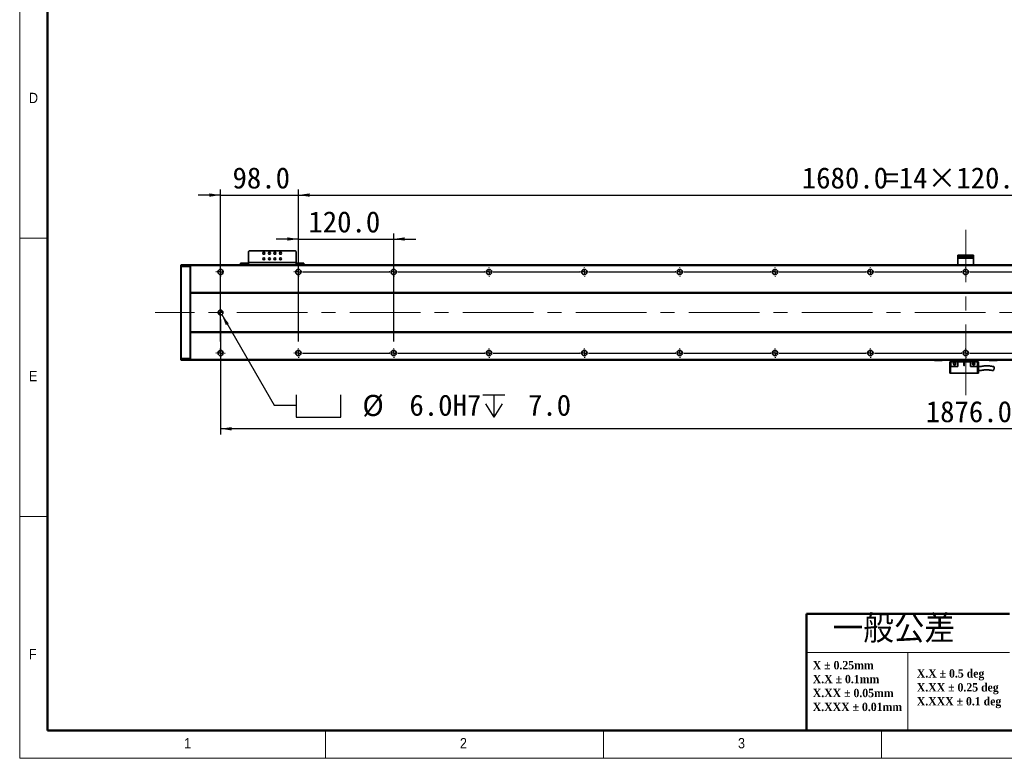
# Model space of a CAD drawing. Header units: millimetres. Extents: x 35 to 2905, y 35 to 2044.
# Tile 1 of 7: x 35 to 1274, y 35 to 965. Entities that reach past the tile are written whole.
import ezdxf

# ---------------------------------------------------------------- set-up
doc = ezdxf.new("R2010")
doc.units = ezdxf.units.MM
doc.header["$LTSCALE"] = 7
doc.linetypes.add('CENTERX2', pattern=[20.32, 12.7, -2.54, 2.54, -2.54])
doc.layers.add('黑色实线', color=7, linetype='Continuous')
doc.styles.add('SLDTEXTSTYLE1', font='Gothic.ttf', dxfattribs={"width": 0.913})
doc.styles.add('SLDTEXTSTYLE2', font='timesbd.ttf', dxfattribs={"width": 0.933})
doc.styles.add('SLDTEXTSTYLE4', font='txt', dxfattribs={"bigfont": 'bigfont'})
doc.styles.add('SLDTEXTSTYLE8', font='txt')
doc.dimstyles.new('SLDDIMSTYLE0', dxfattribs={"dimtxt": 26.6, "dimasz": 14, "dimexe": 0, "dimexo": 0.0625, "dimgap": 6.65, "dimtad": 2, "dimdec": 1, "dimrnd": 1e-09, "dimzin": 4, "dimdsep": 46, "dimtxsty": 'SLDTEXTSTYLE8', "dimsah": 1, "dimcen": 0.09, "dimadec": 0, "dimazin": 1, "dimtfac": 1, "dimtdec": 1, "dimtmove": 0, "dimatfit": 0, "dimfxl": 0, "dimfrac": 2, "dimtolj": 1, "dimtzin": 12, "dimarcsym": 0})
doc.dimstyles.new('SLDDIMSTYLE4', dxfattribs={"dimtxt": 26.6, "dimasz": 14, "dimexe": 0, "dimexo": 0.0625, "dimgap": 6.65, "dimtad": 0, "dimtih": 1, "dimtoh": 1, "dimdec": 1, "dimrnd": 1e-09, "dimzin": 4, "dimdsep": 46, "dimtxsty": 'SLDTEXTSTYLE8', "dimsah": 1, "dimcen": 0, "dimadec": 0, "dimazin": 1, "dimtfac": 1, "dimtdec": 1, "dimtofl": 0, "dimtmove": 0, "dimatfit": 3, "dimfxl": 0, "dimfrac": 2, "dimtolj": 1, "dimtzin": 12, "dimarcsym": 0})
doc.dimstyles.new('SLDDIMSTYLE6', dxfattribs={"dimtxt": 26.6, "dimasz": 14, "dimexe": 0, "dimexo": 0.0625, "dimgap": 6.65, "dimtad": 2, "dimdec": 1, "dimrnd": 1e-09, "dimzin": 4, "dimdsep": 46, "dimtxsty": 'SLDTEXTSTYLE8', "dimsah": 1, "dimcen": 0.09, "dimadec": 0, "dimazin": 1, "dimtfac": 1, "dimtdec": 1, "dimtofl": 0, "dimtmove": 0, "dimatfit": 3, "dimfxl": 0, "dimfrac": 2, "dimtolj": 1, "dimtzin": 12, "dimarcsym": 0})

# ---------------------------------------------------------------- blocks, each defined once
blk = doc.blocks.new('SW_NOTE_0')
at = {"color": 0, "linetype": 'Continuous', "lineweight": 0, "char_height": 10.5, "attachment_point": 1, "style": 'SLDTEXTSTYLE2'}
for s, insert in [('X.X ± 0.5 deg', (0, 13.8)), ('X.XX ± 0.25 deg', (0, -3.7)), ('X.XXX ± 0.1 deg', (0, -21.2))]:
    blk.add_mtext(s, dxfattribs=dict(at, insert=insert))
blk = doc.blocks.new('SW_NOTE_1')
at = {"color": 0, "linetype": 'Continuous', "lineweight": 0, "char_height": 10.5, "attachment_point": 1, "style": 'SLDTEXTSTYLE2'}
for s, insert in [('X ± 0.25mm ', (0, 13.8)), ('X.X ± 0.1mm', (0, -3.7))]:
    blk.add_mtext(s, dxfattribs=dict(at, insert=insert))
blk = doc.blocks.new('SW_NOTE_2')
at = {"color": 0, "linetype": 'Continuous', "lineweight": 0, "char_height": 10.5, "attachment_point": 1, "style": 'SLDTEXTSTYLE2'}
for s, insert in [('X.XX ± 0.05mm', (0, 13.8)), ('X.XXX ± 0.01mm', (0, -3.7))]:
    blk.add_mtext(s, dxfattribs=dict(at, insert=insert))
blk = doc.blocks.new('SW_SYMBOL_HOLE_SPOT')
at = {"layer": '黑色实线', "color": 0}
for p, q in [((0, 6125), (0, 525)), ((11200, 525), (11200, 6125)), ((0, 525), (11200, 525))]:
    blk.add_line(p, q, dxfattribs=at)
blk = doc.blocks.new('SW_SYMBOL_HOLE_DEPTH')
at = {"layer": '黑色实线', "color": 0}
for p, q in [((0, 6125), (5600, 6125)), ((2800, 6125), (2800, 525)), ((700, 3885), (2800, 525)), ((4900, 3885), (2800, 525))]:
    blk.add_line(p, q, dxfattribs=at)
blk = doc.blocks.new('_D_19')
at = {"layer": '黑色实线'}
for p, q in [((289.3, 593.4), (355.2, 479.3)), ((355.2, 479.3), (383.2, 479.3))]:
    blk.add_line(p, q, dxfattribs=at)
blk.add_solid([(289.3, 593.4), (294.5, 580.2), (298.1, 582.3)], dxfattribs=at)
at = {"layer": '黑色实线', "xscale": 0.004985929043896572, "yscale": 0.004985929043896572, "zscale": 0.004985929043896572}
for name, p in [('SW_SYMBOL_HOLE_SPOT', (383.2, 461.7)), ('SW_SYMBOL_HOLE_DEPTH', (617.8, 461.7))]:
    blk.add_blockref(name, p, dxfattribs=at)
at = {"layer": '黑色实线', "char_height": 26.6, "attachment_point": 1, "style": 'SLDTEXTSTYLE8'}
for s, insert in [('%%c', (466.4, 492.4)), (' 6.0H7 ', (507.5, 492.7)), (' 7.0', (656.7, 492.7))]:
    blk.add_mtext(s, dxfattribs=dict(at, insert=insert))
blk = doc.blocks.new('_D_21')
at = {"layer": '黑色实线'}
for p, q in [((287.8, 587.1), (287.8, 442.7)), ((2163.8, 581.6), (2163.8, 442.7)), ((2163.8, 449.7), (287.8, 449.7))]:
    blk.add_line(p, q, dxfattribs=at)
for points in [[(287.8, 449.7), (301.8, 447.6), (301.8, 451.8)], [(2163.8, 449.7), (2149.8, 451.8), (2149.8, 447.6)]]:
    blk.add_solid(points, dxfattribs=at)
at = {"layer": '黑色实线', "insert": (1175.5, 484.6), "char_height": 26.6, "attachment_point": 1, "style": 'SLDTEXTSTYLE8'}
blk.add_mtext('1876.0', dxfattribs=at)
blk = doc.blocks.new('_D_24')
at = {"layer": '黑色实线'}
for p, q in [((385.8, 661.7), (385.8, 750.8)), ((385.8, 743.8), (2065.8, 743.8)), ((2065.8, 661.7), (2065.8, 750.8))]:
    blk.add_line(p, q, dxfattribs=at)
for points in [[(385.8, 743.8), (399.8, 741.7), (399.8, 745.9)], [(2065.8, 743.8), (2051.8, 745.9), (2051.8, 741.7)]]:
    blk.add_solid(points, dxfattribs=at)
at = {"layer": '黑色实线', "char_height": 26.6, "attachment_point": 1, "style": 'SLDTEXTSTYLE8'}
for s, insert in [('=14×120.0(PITCH)', (1123.5, 778.7)), ('1680.0', (1019.5, 778.7))]:
    blk.add_mtext(s, dxfattribs=dict(at, insert=insert))
blk = doc.blocks.new('_D_25')
at = {"layer": '黑色实线'}
for p, q in [((287.8, 743.8), (259.8, 743.8)), ((287.8, 559.7), (287.8, 750.8)), ((287.8, 743.8), (385.8, 743.8)), ((385.8, 559.7), (385.8, 750.8)), ((385.8, 743.8), (413.8, 743.8))]:
    blk.add_line(p, q, dxfattribs=at)
for points in [[(287.8, 743.8), (273.8, 745.9), (273.8, 741.7)], [(385.8, 743.8), (399.8, 741.7), (399.8, 745.9)]]:
    blk.add_solid(points, dxfattribs=at)
at = {"layer": '黑色实线', "insert": (302.9, 778.7), "char_height": 26.6, "attachment_point": 1, "style": 'SLDTEXTSTYLE8'}
blk.add_mtext('98.0', dxfattribs=at)
blk = doc.blocks.new('_D_27')
at = {"layer": '黑色实线'}
for p, q in [((385.8, 559.7), (385.8, 695.5)), ((505.8, 559.7), (505.8, 695.5)), ((385.8, 688.5), (357.8, 688.5)), ((385.8, 688.5), (505.8, 688.5)), ((505.8, 688.5), (533.8, 688.5))]:
    blk.add_line(p, q, dxfattribs=at)
for points in [[(385.8, 688.5), (371.8, 690.6), (371.8, 686.4)], [(505.8, 688.5), (519.8, 686.4), (519.8, 690.6)]]:
    blk.add_solid(points, dxfattribs=at)
at = {"layer": '黑色实线', "insert": (398.4, 723.4), "char_height": 26.6, "attachment_point": 1, "style": 'SLDTEXTSTYLE8'}
blk.add_mtext('120.0', dxfattribs=at)
blk = doc.blocks.new('SW_CENTERMARKSYMBOL_0')
at = {"layer": '黑色实线', "color": 0}
for p, q in [((-5.08, 0), (-5.84, 0)), ((0, 0), (-2.54, 0)), ((0, 5.08), (0, 5.84)), ((0, 0), (0, 2.54)), ((0, 0), (0, -2.54)), ((0, 0), (2.54, 0)), ((5.08, 0), (5.84, 0)), ((0, -5.08), (0, -5.84))]:
    blk.add_line(p, q, dxfattribs=at)
blk = doc.blocks.new('SW_CENTERMARKSYMBOL_1')
at = {"layer": '黑色实线', "color": 0}
for p, q in [((-223.08, 102), (-223.84, 102)), ((-218, 102), (-220.54, 102)), ((-218, 107.08), (-218, 107.84)), ((-218, 102), (-218, 104.54)), ((-218, 102), (-218, 99.46)), ((-218, 102), (-215.46, 102)), ((0, 102), (-2.54, 102)), ((0, 107.08), (0, 107.84)), ((0, 102), (0, 104.54)), ((0, 102), (0, 99.46)), ((0, 102), (2.54, 102)), ((5.08, 102), (5.84, 102)), ((-218, 96.92), (-218, 96.16)), ((-125.08, 0), (-125.84, 0)), ((-120, 0), (-122.54, 0)), ((-120, 5.08), (-120, 5.84)), ((-120, 0), (-120, 2.54)), ((-120, 0), (-120, -2.54)), ((-120, 0), (-117.46, 0)), ((-114.92, 0), (-5.08, 0)), ((-5.08, 0), (-5.84, 0)), ((0, 0), (-2.54, 0)), ((0, 0), (-2.54, 0)), ((0, 5.08), (0, 5.84)), ((0, 0), (0, 2.54)), ((0, 0), (0, 2.54)), ((0, 0), (0, -2.54)), ((0, 0), (2.54, 0)), ((0, 0), (0, -2.54)), ((0, 0), (2.54, 0)), ((5.08, 0), (5.84, 0)), ((5.08, 0), (114.92, 0)), ((114.92, 0), (114.16, 0)), ((120, 0), (117.46, 0)), ((120, 0), (117.46, 0)), ((120, 0), (117.46, 0)), ((120, 5.08), (120, 5.84)), ((120, 0), (120, 2.54)), ((120, 0), (120, 2.54)), ((120, 0), (120, 2.54)), ((120, 0), (120, -2.54)), ((120, 0), (122.54, 0)), ((120, 0), (120, -2.54)), ((120, 0), (122.54, 0)), ((120, 0), (120, -2.54)), ((120, 0), (122.54, 0)), ((125.08, 0), (125.84, 0)), ((125.08, 0), (234.92, 0)), ((234.92, 0), (234.16, 0)), ((240, 0), (237.46, 0)), ((240, 0), (237.46, 0)), ((240, 0), (237.46, 0)), ((240, 0), (237.46, 0)), ((240, 5.08), (240, 5.84)), ((240, 0), (240, 2.54)), ((240, 0), (240, 2.54)), ((240, 0), (240, 2.54)), ((240, 0), (240, 2.54)), ((240, 0), (240, -2.54)), ((240, 0), (242.54, 0)), ((240, 0), (240, -2.54)), ((240, 0), (242.54, 0)), ((240, 0), (240, -2.54)), ((240, 0), (242.54, 0)), ((240, 0), (240, -2.54)), ((240, 0), (242.54, 0)), ((245.08, 0), (245.84, 0)), ((245.08, 0), (354.92, 0)), ((354.92, 0), (354.16, 0)), ((360, 0), (357.46, 0)), ((360, 0), (357.46, 0)), ((360, 0), (357.46, 0)), ((360, 0), (357.46, 0)), ((360, 0), (357.46, 0)), ((360, 5.08), (360, 5.84)), ((360, 0), (360, 2.54)), ((360, 0), (360, 2.54)), ((360, 0), (360, 2.54)), ((360, 0), (360, 2.54)), ((360, 0), (360, 2.54)), ((360, 0), (360, -2.54)), ((360, 0), (362.54, 0)), ((360, 0), (360, -2.54)), ((360, 0), (362.54, 0)), ((360, 0), (360, -2.54)), ((360, 0), (362.54, 0)), ((360, 0), (360, -2.54)), ((360, 0), (362.54, 0)), ((360, 0), (360, -2.54)), ((360, 0), (362.54, 0)), ((365.08, 0), (365.84, 0)), ((365.08, 0), (474.92, 0)), ((474.92, 0), (474.16, 0)), ((480, 0), (477.46, 0)), ((480, 0), (477.46, 0)), ((480, 0), (477.46, 0)), ((480, 0), (477.46, 0)), ((480, 0), (477.46, 0)), ((480, 0), (477.46, 0)), ((480, 5.08), (480, 5.84)), ((480, 0), (480, 2.54)), ((480, 0), (480, 2.54)), ((480, 0), (480, 2.54)), ((480, 0), (480, 2.54)), ((480, 0), (480, 2.54)), ((480, 0), (480, 2.54)), ((480, 0), (480, -2.54)), ((480, 0), (482.54, 0)), ((480, 0), (480, -2.54)), ((480, 0), (482.54, 0)), ((480, 0), (480, -2.54)), ((480, 0), (482.54, 0)), ((480, 0), (480, -2.54)), ((480, 0), (482.54, 0)), ((480, 0), (480, -2.54)), ((480, 0), (482.54, 0)), ((480, 0), (480, -2.54)), ((480, 0), (482.54, 0)), ((485.08, 0), (485.84, 0)), ((485.08, 0), (594.92, 0)), ((594.92, 0), (594.16, 0)), ((600, 0), (597.46, 0)), ((600, 0), (597.46, 0)), ((600, 0), (597.46, 0)), ((600, 0), (597.46, 0)), ((600, 0), (597.46, 0)), ((600, 0), (597.46, 0)), ((600, 0), (597.46, 0)), ((600, 5.08), (600, 5.84)), ((600, 0), (600, 2.54)), ((600, 0), (600, 2.54)), ((600, 0), (600, 2.54)), ((600, 0), (600, 2.54)), ((600, 0), (600, 2.54)), ((600, 0), (600, 2.54)), ((600, 0), (600, 2.54)), ((600, 0), (600, -2.54)), ((600, 0), (602.54, 0)), ((600, 0), (600, -2.54)), ((600, 0), (602.54, 0)), ((600, 0), (600, -2.54)), ((600, 0), (602.54, 0)), ((600, 0), (600, -2.54)), ((600, 0), (602.54, 0)), ((600, 0), (600, -2.54)), ((600, 0), (602.54, 0)), ((600, 0), (600, -2.54)), ((600, 0), (602.54, 0)), ((600, 0), (600, -2.54)), ((600, 0), (602.54, 0)), ((605.08, 0), (605.84, 0)), ((605.08, 0), (714.92, 0)), ((714.92, 0), (714.16, 0)), ((720, 0), (717.46, 0)), ((720, 0), (717.46, 0)), ((720, 0), (717.46, 0)), ((720, 0), (717.46, 0)), ((720, 0), (717.46, 0)), ((720, 0), (717.46, 0)), ((720, 0), (717.46, 0)), ((720, 0), (717.46, 0)), ((720, 5.08), (720, 5.84)), ((720, 0), (720, 2.54)), ((720, 0), (720, 2.54)), ((720, 0), (720, 2.54)), ((720, 0), (720, 2.54)), ((720, 0), (720, 2.54)), ((720, 0), (720, 2.54)), ((720, 0), (720, 2.54)), ((720, 0), (720, 2.54)), ((720, 0), (720, -2.54)), ((720, 0), (722.54, 0)), ((720, 0), (720, -2.54)), ((720, 0), (722.54, 0)), ((720, 0), (720, -2.54)), ((720, 0), (722.54, 0)), ((720, 0), (720, -2.54)), ((720, 0), (722.54, 0)), ((720, 0), (720, -2.54)), ((720, 0), (722.54, 0)), ((720, 0), (720, -2.54)), ((720, 0), (722.54, 0)), ((720, 0), (720, -2.54)), ((720, 0), (722.54, 0)), ((720, 0), (720, -2.54)), ((720, 0), (722.54, 0)), ((725.08, 0), (725.84, 0)), ((725.08, 0), (834.92, 0)), ((-120, -5.08), (-120, -5.84)), ((0, -5.08), (0, -5.84)), ((120, -5.08), (120, -5.84)), ((240, -5.08), (240, -5.84)), ((360, -5.08), (360, -5.84)), ((480, -5.08), (480, -5.84)), ((600, -5.08), (600, -5.84)), ((720, -5.08), (720, -5.84))]:
    blk.add_line(p, q, dxfattribs=at)
blk = doc.blocks.new('SW_CENTERMARKSYMBOL_2')
at = {"layer": '黑色实线', "color": 0}
for p, q in [((-245.08, 0), (-245.84, 0)), ((-240, 0), (-242.54, 0)), ((-240, 5.08), (-240, 5.84)), ((-240, 0), (-240, 2.54)), ((-240, 0), (-240, -2.54)), ((-240, 0), (-237.46, 0)), ((-234.92, 0), (-125.08, 0)), ((-125.08, 0), (-125.84, 0)), ((-120, 0), (-122.54, 0)), ((-120, 0), (-122.54, 0)), ((-120, 5.08), (-120, 5.84)), ((-120, 0), (-120, 2.54)), ((-120, 0), (-120, 2.54)), ((-120, 0), (-120, -2.54)), ((-120, 0), (-117.46, 0)), ((-120, 0), (-120, -2.54)), ((-120, 0), (-117.46, 0)), ((-114.92, 0), (-114.16, 0)), ((-114.92, 0), (-5.08, 0)), ((-5.08, 0), (-5.84, 0)), ((0, 0), (-2.54, 0)), ((0, 0), (-2.54, 0)), ((0, 0), (-2.54, 0)), ((0, 5.08), (0, 5.84)), ((0, 0), (0, 2.54)), ((0, 0), (0, 2.54)), ((0, 0), (0, 2.54)), ((0, 0), (0, -2.54)), ((0, 0), (2.54, 0)), ((0, 0), (0, -2.54)), ((0, 0), (2.54, 0)), ((0, 0), (0, -2.54)), ((0, 0), (2.54, 0)), ((5.08, 0), (5.84, 0)), ((5.08, 0), (114.92, 0)), ((114.92, 0), (114.16, 0)), ((120, 0), (117.46, 0)), ((120, 0), (117.46, 0)), ((120, 0), (117.46, 0)), ((120, 0), (117.46, 0)), ((120, 5.08), (120, 5.84)), ((120, 0), (120, 2.54)), ((120, 0), (120, 2.54)), ((120, 0), (120, 2.54)), ((120, 0), (120, 2.54)), ((120, 0), (120, -2.54)), ((120, 0), (122.54, 0)), ((120, 0), (120, -2.54)), ((120, 0), (122.54, 0)), ((120, 0), (120, -2.54)), ((120, 0), (122.54, 0)), ((120, 0), (120, -2.54)), ((120, 0), (122.54, 0)), ((125.08, 0), (125.84, 0)), ((125.08, 0), (234.92, 0)), ((234.92, 0), (234.16, 0)), ((240, 0), (237.46, 0)), ((240, 0), (237.46, 0)), ((240, 0), (237.46, 0)), ((240, 0), (237.46, 0)), ((240, 0), (237.46, 0)), ((240, 5.08), (240, 5.84)), ((240, 0), (240, 2.54)), ((240, 0), (240, 2.54)), ((240, 0), (240, 2.54)), ((240, 0), (240, 2.54)), ((240, 0), (240, 2.54)), ((240, 0), (240, -2.54)), ((240, 0), (242.54, 0)), ((240, 0), (240, -2.54)), ((240, 0), (242.54, 0)), ((240, 0), (240, -2.54)), ((240, 0), (242.54, 0)), ((240, 0), (240, -2.54)), ((240, 0), (242.54, 0)), ((240, 0), (240, -2.54)), ((240, 0), (242.54, 0)), ((245.08, 0), (245.84, 0)), ((245.08, 0), (354.92, 0)), ((354.92, 0), (354.16, 0)), ((360, 0), (357.46, 0)), ((360, 0), (357.46, 0)), ((360, 0), (357.46, 0)), ((360, 0), (357.46, 0)), ((360, 0), (357.46, 0)), ((360, 0), (357.46, 0)), ((360, 5.08), (360, 5.84)), ((360, 0), (360, 2.54)), ((360, 0), (360, 2.54)), ((360, 0), (360, 2.54)), ((360, 0), (360, 2.54)), ((360, 0), (360, 2.54)), ((360, 0), (360, 2.54)), ((360, 0), (360, -2.54)), ((360, 0), (362.54, 0)), ((360, 0), (360, -2.54)), ((360, 0), (362.54, 0)), ((360, 0), (360, -2.54)), ((360, 0), (362.54, 0)), ((360, 0), (360, -2.54)), ((360, 0), (362.54, 0)), ((360, 0), (360, -2.54)), ((360, 0), (362.54, 0)), ((360, 0), (360, -2.54)), ((360, 0), (362.54, 0)), ((365.08, 0), (365.84, 0)), ((365.08, 0), (474.92, 0)), ((474.92, 0), (474.16, 0)), ((480, 0), (477.46, 0)), ((480, 0), (477.46, 0)), ((480, 0), (477.46, 0)), ((480, 0), (477.46, 0)), ((480, 0), (477.46, 0)), ((480, 0), (477.46, 0)), ((480, 0), (477.46, 0)), ((480, 5.08), (480, 5.84)), ((480, 0), (480, 2.54)), ((480, 0), (480, 2.54)), ((480, 0), (480, 2.54)), ((480, 0), (480, 2.54)), ((480, 0), (480, 2.54)), ((480, 0), (480, 2.54)), ((480, 0), (480, 2.54)), ((480, 0), (480, -2.54)), ((480, 0), (482.54, 0)), ((480, 0), (480, -2.54)), ((480, 0), (482.54, 0)), ((480, 0), (480, -2.54)), ((480, 0), (482.54, 0)), ((480, 0), (480, -2.54)), ((480, 0), (482.54, 0)), ((480, 0), (480, -2.54)), ((480, 0), (482.54, 0)), ((480, 0), (480, -2.54)), ((480, 0), (482.54, 0)), ((480, 0), (480, -2.54)), ((480, 0), (482.54, 0)), ((485.08, 0), (485.84, 0)), ((485.08, 0), (594.92, 0)), ((594.92, 0), (594.16, 0)), ((600, 0), (597.46, 0)), ((600, 0), (597.46, 0)), ((600, 0), (597.46, 0)), ((600, 0), (597.46, 0)), ((600, 0), (597.46, 0)), ((600, 0), (597.46, 0)), ((600, 0), (597.46, 0)), ((600, 0), (597.46, 0)), ((600, 5.08), (600, 5.84)), ((600, 0), (600, 2.54)), ((600, 0), (600, 2.54)), ((600, 0), (600, 2.54)), ((600, 0), (600, 2.54)), ((600, 0), (600, 2.54)), ((600, 0), (600, 2.54)), ((600, 0), (600, 2.54)), ((600, 0), (600, 2.54)), ((600, 0), (600, -2.54)), ((600, 0), (602.54, 0)), ((600, 0), (600, -2.54)), ((600, 0), (602.54, 0)), ((600, 0), (600, -2.54)), ((600, 0), (602.54, 0)), ((600, 0), (600, -2.54)), ((600, 0), (602.54, 0)), ((600, 0), (600, -2.54)), ((600, 0), (602.54, 0)), ((600, 0), (600, -2.54)), ((600, 0), (602.54, 0)), ((600, 0), (600, -2.54)), ((600, 0), (602.54, 0)), ((600, 0), (600, -2.54)), ((600, 0), (602.54, 0)), ((605.08, 0), (605.84, 0)), ((605.08, 0), (714.92, 0)), ((-240, -5.08), (-240, -5.84)), ((-120, -5.08), (-120, -5.84)), ((0, -5.08), (0, -5.84)), ((120, -5.08), (120, -5.84)), ((240, -5.08), (240, -5.84)), ((360, -5.08), (360, -5.84)), ((480, -5.08), (480, -5.84)), ((600, -5.08), (600, -5.84))]:
    blk.add_line(p, q, dxfattribs=at)
blk = doc.blocks.new('SW_DOWELSYMBOL_2')
at = {"linetype": 'Continuous', "lineweight": 18}
h = blk.add_hatch(color=0, dxfattribs=at)
edge = h.paths.add_edge_path(flags=0)
edge.add_arc((0, 0), 3, 180, 270)
edge.add_line((0, -3), (0, 0))
edge.add_line((0, 0), (-3, 0))
h = blk.add_hatch(color=0, dxfattribs=at)
edge = h.paths.add_edge_path(flags=0)
edge.add_arc((0, 0), 3, 0, 90)
edge.add_line((0, 3), (0, 0))
edge.add_line((0, 0), (3, 0))
at = {"layer": '黑色实线', "color": 0}
blk.add_circle((0, 0), 3, dxfattribs=at)

msp = doc.modelspace()

# ---------------------------------------------------------------- linework, layer by layer
at = {"color": 7, "linetype": 'Continuous', "lineweight": 18}
for p, q in [((35, 2044), (35, 35)), ((70, 2009), (70, 70)), ((35, 689.5), (70, 689.5)), ((70, 339.5), (35, 339.5)), ((1281, 168), (1025.2864855, 168)), ((1153.1432427, 168), (1153.1432427, 70)), ((70, 70), (2870, 70)), ((420, 35), (420, 70)), ((770, 70), (770, 35)), ((861, 70), (2870, 70)), ((1120, 35), (1120, 70)), ((35, 35), (2905, 35))]:
    msp.add_line(p, q, dxfattribs=at)
at = {"color": 7, "linetype": 'Continuous', "lineweight": 50}
for p, q in [((70, 2009), (70, 70)), ((1025.2864855, 217), (1025.2864855, 70)), ((1025.2864855, 217), (1281, 217)), ((70, 70), (2870, 70))]:
    msp.add_line(p, q, dxfattribs=at)
at = {"color": 7, "linetype": 'Continuous', "lineweight": 35}
for p, q in [((323.8211903, 673.7965202), (322.8212031, 672.7965182)), ((322.8212031, 672.7965182), (322.8212031, 658.9965156)), ((381.8211886, 673.7965202), (323.8211903, 673.7965202)), ((382.8211757, 672.7965182), (381.8211886, 673.7965202)), ((382.8211757, 658.9965156), (382.8211757, 672.7965182)), ((312.8211829, 655.9965169), (312.8211829, 657.9965135)), ((312.8211829, 657.9965135), (313.8211998, 657.9965135)), ((313.8211998, 657.9965135), (313.8211998, 655.9965169)), ((313.8211998, 657.9965135), (321.8211862, 657.9965135)), ((321.8211862, 657.9965135), (321.8211862, 655.9965169)), ((322.8212031, 657.9965135), (321.8211862, 657.9965135)), ((382.8211757, 658.9965156), (322.8212031, 658.9965156)), ((322.8212031, 655.9965169), (322.8212031, 658.9965156)), ((382.8211757, 658.9965156), (382.8211757, 655.9965169)), ((383.8211926, 657.9965135), (382.8211757, 657.9965135)), ((383.8211926, 657.9965135), (383.8211926, 655.9965169)), ((383.8211926, 657.9965135), (391.8211791, 657.9965135)), ((391.8211791, 655.9965169), (391.8211791, 657.9965135)), ((391.8211791, 657.9965135), (392.821196, 657.9965135)), ((392.821196, 657.9965135), (392.821196, 655.9965169)), ((1215.8211502, 666.0016558), (1215.8211502, 668.0016524)), ((1215.8211502, 668.0016524), (1216.8211969, 668.0016524)), ((1216.8211969, 666.0016558), (1215.8211502, 666.0016558)), ((1215.8211502, 664.5016527), (1215.8211502, 666.0016558)), ((1235.8211311, 664.5016527), (1215.8211502, 664.5016527)), ((1215.8211502, 656.0016578), (1215.8211502, 664.5016527)), ((1216.8211969, 668.0016524), (1216.8211969, 666.0016558)), ((1234.8212036, 668.0016524), (1216.8211969, 668.0016524)), ((1234.8212036, 666.0016558), (1216.8211969, 666.0016558)), ((1234.8212036, 666.0016558), (1234.8212036, 668.0016524)), ((1234.8212036, 668.0016524), (1235.8211311, 668.0016524)), ((1235.8211311, 666.0016558), (1234.8212036, 666.0016558)), ((1235.8211311, 668.0016524), (1235.8211311, 666.0016558)), ((1235.8211311, 666.0016558), (1235.8211311, 664.5016527)), ((1235.8211311, 656.0016578), (1235.8211311, 664.5016527)), ((237.8211948, 655.6965193), (238.121185, 655.9965169)), ((237.8211948, 653.8722521), (237.8211948, 655.6965193)), ((237.8211948, 653.8722521), (238.121185, 653.9965166)), ((237.8211948, 538.1207807), (237.8211948, 653.8722521)), ((238.121185, 655.9965169), (238.121185, 653.9965166)), ((238.121185, 655.9965169), (249.5211842, 655.9965169)), ((238.121185, 653.9965166), (238.121185, 537.9965162)), ((249.5211842, 653.9965166), (238.121185, 653.9965166)), ((249.5211842, 653.9965166), (249.5211842, 655.9965169)), ((249.8211893, 655.6965193), (249.5211842, 655.9965169)), ((249.5211842, 537.9965162), (249.5211842, 653.9965166)), ((249.8211893, 653.8722521), (249.5211842, 653.9965166)), ((2201.821092, 655.9965169), (249.8211893, 655.9965169)), ((249.8211893, 654.9965186), (249.8211893, 655.9965169)), ((2201.821092, 654.9965186), (249.8211893, 654.9965186)), ((249.8211893, 620.9965168), (249.8211893, 654.9965186)), ((1215.8211502, 656.0016578), (1235.8211311, 656.0016578)), ((2201.821092, 620.9965168), (249.8211893, 620.9965168)), ((249.8211893, 620.9965168), (249.8211893, 620.4965176)), ((2201.821092, 620.4965176), (249.8211893, 620.4965176)), ((249.8211893, 571.4965171), (249.8211893, 620.4965176)), ((2201.821092, 571.4965171), (249.8211893, 571.4965171)), ((249.8211893, 570.9965161), (249.8211893, 571.4965171)), ((2201.821092, 570.9965161), (249.8211893, 570.9965161)), ((249.8211893, 536.9965179), (249.8211893, 570.9965161)), ((237.8211948, 536.2965173), (237.8211948, 538.1207807)), ((237.8211948, 538.1207807), (238.121185, 537.9965162)), ((237.8211948, 536.2965173), (238.121185, 535.9965159)), ((238.121185, 537.9965162), (238.121185, 535.9965159)), ((238.121185, 537.9965162), (249.5211842, 537.9965162)), ((249.5211842, 535.9965159), (238.121185, 535.9965159)), ((249.8211893, 538.1207807), (249.5211842, 537.9965162)), ((249.5211842, 535.9965159), (249.5211842, 537.9965162)), ((249.8211893, 536.2965173), (249.5211842, 535.9965159)), ((2201.821092, 536.9965179), (249.8211893, 536.9965179)), ((249.8211893, 536.9965179), (249.8211893, 535.9965159)), ((2201.821092, 535.9965159), (249.8211893, 535.9965159)), ((1186.3211426, 535.8016534), (1186.3211426, 535.9965159)), ((1186.3211426, 535.8016534), (1187.3211893, 535.8016534)), ((1186.6211924, 535.5016558), (1186.3211426, 535.8016534)), ((1187.4454054, 535.5016558), (1186.6211924, 535.5016558)), ((1187.3211893, 535.9965159), (1187.3211893, 535.8016534)), ((1187.3211893, 535.8016534), (1195.3212055, 535.8016534)), ((1187.4454054, 535.5016558), (1187.3211893, 535.8016534)), ((1195.1968702, 535.5016558), (1187.4454054, 535.5016558)), ((1195.1968702, 535.5016558), (1195.3212055, 535.8016534)), ((1196.0212025, 535.5016558), (1195.1968702, 535.5016558)), ((1195.3212055, 535.8016534), (1195.3212055, 535.9965159)), ((1195.3212055, 535.8016534), (1196.321133, 535.8016534)), ((1196.321133, 535.8016534), (1196.0212025, 535.5016558)), ((1196.321133, 535.9965159), (1196.321133, 535.8016534)), ((1205.8211597, 534.0910262), (1205.8211597, 519.6910283)), ((1207.0212397, 534.0910262), (1205.8211597, 534.0910262)), ((1206.8212065, 534.0910262), (1206.8212065, 535.9965159)), ((1207.0212397, 534.0910262), (1207.0212397, 528.0910289)), ((1215.8211502, 534.0910262), (1207.0212397, 534.0910262)), ((1215.8211502, 534.0910262), (1223.5711845, 534.0910262)), ((1215.8211502, 534.0910262), (1215.8211502, 528.0910289)), ((1224.0711483, 534.0910262), (1223.5711845, 534.0910262)), ((1223.5711845, 534.0910262), (1223.5711845, 529.3410277)), ((1224.0711483, 534.0910262), (1231.8211826, 534.0910262)), ((1224.0711483, 529.3410277), (1224.0711483, 534.0910262)), ((1231.8211826, 528.0910289), (1231.8211826, 534.0910262)), ((1240.6212124, 534.0910262), (1231.8211826, 534.0910262)), ((1240.6212124, 528.0910289), (1240.6212124, 534.0910262)), ((1241.8211731, 534.0910262), (1240.6212124, 534.0910262)), ((1240.8212456, 534.0910262), (1240.8212456, 535.9965159)), ((1241.8211731, 519.6910283), (1241.8211731, 534.0910262)), ((1255.3211483, 535.8016534), (1255.3211483, 535.9965159)), ((1255.3211483, 535.8016534), (1256.321195, 535.8016534)), ((1255.6211981, 535.5016558), (1255.3211483, 535.8016534)), ((1256.4454111, 535.5016558), (1255.6211981, 535.5016558)), ((1256.321195, 535.9965159), (1256.321195, 535.8016534)), ((1256.4454111, 535.5016558), (1256.321195, 535.8016534)), ((1256.321195, 535.8016534), (1264.3212112, 535.8016534)), ((1264.196876, 535.5016558), (1256.4454111, 535.5016558)), ((1264.196876, 535.5016558), (1264.3212112, 535.8016534)), ((1265.0212082, 535.5016558), (1264.196876, 535.5016558)), ((1264.3212112, 535.8016534), (1264.3212112, 535.9965159)), ((1264.3212112, 535.8016534), (1265.3211388, 535.8016534)), ((1265.3211388, 535.8016534), (1265.0212082, 535.5016558)), ((1265.3211388, 535.9965159), (1265.3211388, 535.8016534)), ((1207.0212397, 528.0910289), (1206.8212065, 528.0910289)), ((1206.8212065, 519.6910283), (1206.8212065, 528.0910289)), ((1207.0212397, 528.0910289), (1215.8211502, 528.0910289)), ((1231.8211826, 528.0910289), (1240.6212124, 528.0910289)), ((1235.1993355, 532.5427434), (1235.3667053, 532.6403087)), ((1235.1993355, 532.5427434), (1235.3667053, 532.6403087)), ((1235.1993355, 532.5427434), (1235.3667053, 532.6403087)), ((1236.8304762, 532.1422449), (1236.9617256, 531.7382409)), ((1240.8212456, 528.0910289), (1240.6212124, 528.0910289)), ((1240.8212456, 528.0910289), (1240.8212456, 519.6910283)), ((1206.8212065, 519.6910283), (1205.8211597, 519.6910283)), ((1240.8212456, 519.6910283), (1206.8212065, 519.6910283)), ((1241.8211731, 519.6910283), (1240.8212456, 519.6910283))]:
    msp.add_line(p, q, dxfattribs=at)
for centre, radius in [((342.3211893, 670.4965169), 1.25), ((349.3211893, 670.4965169), 1.25), ((356.3211893, 670.4965169), 1.25), ((363.3211893, 670.4965169), 1.25), ((342.3211893, 663.4965169), 1.25), ((349.3211893, 663.4965169), 1.25), ((356.3211893, 663.4965169), 1.25), ((363.3211893, 663.4965169), 1.25), ((287.8211893, 646.9965169), 3.3), ((385.8211893, 646.9965169), 3.3), ((505.8211893, 646.9965169), 3.3), ((625.8211893, 646.9965169), 3.3), ((745.8211893, 646.9965169), 3.3), ((865.8211893, 646.9965169), 3.3), ((985.8211893, 646.9965169), 3.3), ((1105.8211893, 646.9965169), 3.3), ((1225.8211893, 646.9965169), 3.3), ((287.8211893, 595.9965169), 3), ((287.8211893, 544.9965169), 3.3), ((385.8211893, 544.9965169), 3.3), ((505.8211893, 544.9965169), 3.3), ((625.8211893, 544.9965169), 3.3), ((745.8211893, 544.9965169), 3.3), ((865.8211893, 544.9965169), 3.3), ((985.8211893, 544.9965169), 3.3), ((1105.8211893, 544.9965169), 3.3), ((1225.8211893, 544.9965169), 3.3), ((1211.8211893, 531.5910276), 1.6), ((1235.8211893, 531.5910276), 1.6)]:
    msp.add_circle(centre, radius, dxfattribs=at)
msp.add_arc((1223.8211893, 529.3410276), 0.25, 180, 0, dxfattribs=at)
for points, knots in [([(1212.961677, 531.7382409), (1212.980961, 531.6096802), (1213.0197165, 531.351309), (1212.9128791, 530.9611061), (1212.6907859, 530.6152712), (1212.3548776, 530.3488086), (1211.9369307, 530.1982171), (1211.479288, 530.1909115), (1211.0443157, 530.3218985), (1210.8130202, 530.5040865), (1210.7043299, 530.5897003)], [0, 0, 0, 0, 0.1147367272, 0.2305889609, 0.3509162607, 0.4758134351, 0.6054461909, 0.7394095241, 0.8775432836, 1, 1, 1, 1]), ([(1211.8028435, 532.8904992), (1211.9447102, 532.8634595), (1212.227852, 532.8094927), (1212.5813595, 532.5568235), (1212.7609264, 532.3079194), (1212.8221657, 532.1619393), (1212.8304276, 532.1422449)], [0, 0, 0, 0, 0.3222939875, 0.6432441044, 0.9518694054, 1, 1, 1, 1]), ([(1235.8211311, 532.7410294), (1235.7051719, 532.7308233), (1235.473248, 532.7104107), (1235.1569695, 532.5500934), (1234.9009696, 532.3102157), (1234.7285968, 532.0029395), (1234.6555315, 531.6588118), (1234.6881513, 531.3083694), (1234.8238698, 530.9836277), (1235.0502146, 530.7141168), (1235.3465156, 530.5242027), (1235.6859375, 530.4312111), (1236.0376791, 530.4435753), (1236.3696139, 530.5601931), (1236.652292, 530.7704476), (1236.8574594, 531.0550444), (1236.9758138, 531.3892876), (1236.9664218, 531.6219201), (1236.9617256, 531.7382409)], [0, 0, 0, 0, 0.062492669, 0.1249882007, 0.1874917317, 0.2499897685, 0.3124889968, 0.3749879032, 0.4374890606, 0.4999989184, 0.5625003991, 0.6249968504, 0.6875033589, 0.74999802, 0.8125044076, 0.8750023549, 0.9374987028, 1, 1, 1, 1]), ([(1236.9617256, 531.7382409), (1236.9810217, 531.6096771), (1237.0198029, 531.3512898), (1236.912771, 530.9611254), (1236.6907275, 530.6152679), (1236.3548034, 530.3488103), (1235.9368996, 530.1982275), (1235.4792972, 530.1909184), (1235.0443644, 530.3218995), (1234.8130689, 530.5040869), (1234.7043785, 530.5897003)], [0, 0, 0, 0, 0.1147397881, 0.2306038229, 0.3509343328, 0.4758348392, 0.6054710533, 0.7394025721, 0.8775400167, 1, 1, 1, 1]), ([(1235.8027729, 532.8904992), (1235.944679, 532.8634704), (1236.2278291, 532.8095388), (1236.581385, 532.5568163), (1236.7606613, 532.3078184), (1236.8221723, 532.1619384), (1236.8304762, 532.1422449)], [0, 0, 0, 0, 0.3223649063, 0.6432258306, 0.9518361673, 1, 1, 1, 1]), ([(1261.1337933, 527.8832695), (1260.1637235, 528.0381526), (1258.3528772, 528.3272755), (1255.8840933, 528.7109265), (1253.8254312, 528.8796953), (1251.9715325, 528.918576), (1249.9388494, 528.837881), (1248.1075124, 528.6310567), (1246.5968626, 528.4136172), (1245.5871416, 528.2625558), (1244.5445552, 528.1110426), (1243.48172, 527.9922095), (1242.5638505, 527.9147523), (1242.0145789, 527.9481033), (1241.8211731, 527.9598466)], [0, 0, 0, 0, 0.1557747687, 0.2907875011, 0.39676788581, 0.47499099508, 0.5735917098, 0.70474624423, 0.75468767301, 0.80708536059, 0.86120487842, 0.91595598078, 0.97040698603, 1, 1, 1, 1]), ([(1241.8211731, 522.9746407), (1242.0563417, 522.9662245), (1242.7741605, 522.9405351), (1243.9194897, 523.0287078), (1245.6009332, 523.2218544), (1247.3001698, 523.4904862), (1248.9769734, 523.7204276), (1250.4251117, 523.8657409), (1252.1117783, 523.9513149), (1254.0220794, 523.8884302), (1256.0599731, 523.6641881), (1258.1695798, 523.3068761), (1259.7166505, 523.0694575), (1260.5630192, 522.9395708)], [0, 0, 0, 0, 0.0368696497, 0.1125393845, 0.1785178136, 0.3028042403, 0.384269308, 0.4445293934, 0.5302864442, 0.6473380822, 0.7447438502, 0.8603549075, 1, 1, 1, 1]), ([(1260.568622, 522.9842594), (1260.6031218, 522.9702961), (1260.7011001, 522.9306407), (1260.8939054, 523.1974508), (1261.1082483, 523.6960081), (1261.2959493, 524.3926418), (1261.4362309, 525.1990932), (1261.5136276, 526.0382932), (1261.5178678, 526.8182869), (1261.4444417, 527.4343773), (1261.3124008, 527.8226296), (1261.1895158, 527.8530277), (1261.1335548, 527.8668708)], [0, 0, 0, 0, 0.05740443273, 0.16302655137, 0.26646431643, 0.36997577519, 0.4747882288, 0.5815847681, 0.69023209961, 0.79977606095, 0.90881945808, 1, 1, 1, 1])]:
    msp.add_open_spline(points, degree=3, knots=knots, dxfattribs=at)
at = {"layer": '黑色实线', "linetype": 'CENTERX2', "lineweight": 18}
for p, q in [((1225.8211893, 491.8465169), (1225.8211893, 700.1465169)), ((2246.2711893, 595.9965169), (205.3711893, 595.9965169))]:
    msp.add_line(p, q, dxfattribs=at)

# ---------------------------------------------------------------- block references
at = {"color": 7, "linetype": 'Continuous', "lineweight": 0}
for name, p in [('SW_NOTE_1', (1033.2600788, 143.6520168)), ('SW_NOTE_0', (1164.2374128, 133.2730729)), ('SW_NOTE_2', (1033.2600788, 108.6520176))]:
    msp.add_blockref(name, p, dxfattribs=at)
at = {"layer": '黑色实线'}
for name, p in [('SW_CENTERMARKSYMBOL_1', (505.8211893, 544.9965169)), ('SW_CENTERMARKSYMBOL_2', (625.8211893, 646.9965169)), ('SW_DOWELSYMBOL_2', (287.8211893, 595.9965169)), ('SW_CENTERMARKSYMBOL_0', (287.8211893, 544.9965169))]:
    msp.add_blockref(name, p, dxfattribs=at)

# ---------------------------------------------------------------- texts
at = {"color": 7, "linetype": 'Continuous', "lineweight": 0, "attachment_point": 1}
for s, insert, char_height, style in [('D', (46.6666667, 872.5241462), 12.9645833, 'SLDTEXTSTYLE1'), ('E', (46.6666667, 522.5241462), 12.9645833, 'SLDTEXTSTYLE1'), ('一般公差', (1058.3458886, 215.556053), 35, 'SLDTEXTSTYLE4'), ('F', (46.6666667, 172.5241462), 12.9645833, 'SLDTEXTSTYLE1'), ('1', (242.0833333, 60.5241742), 12.9645833, 'SLDTEXTSTYLE1'), ('2', (589.1666667, 60.5241742), 12.9645833, 'SLDTEXTSTYLE1'), ('3', (939.1666667, 60.5241742), 12.9645833, 'SLDTEXTSTYLE1')]:
    msp.add_mtext(s, dxfattribs=dict(at, insert=insert, char_height=char_height, style=style))

# ---------------------------------------------------------------- dimensions: what is measured, and where the dimension line sits
at = {"layer": '黑色实线'}
dim = msp.add_linear_dim(base=(2065.8211893, 743.7965669), p1=(385.8211893, 652.8365169), p2=(2065.8211893, 652.8365169), text='<>=14×120.0(PITCH)', dimstyle='SLDDIMSTYLE6', dxfattribs=at)
dim.commit()
dim.dimension.update_dxf_attribs({"geometry": '_D_24', "text_midpoint": (1216.1689862, 743.7965669), "dimtype": 160})
for base, p1, p2, dimstyle, picture, middle in [((385.8211893, 743.7965669), (287.8211893, 550.8365169), (385.8211893, 550.8365169), 'SLDDIMSTYLE0', '_D_25', (335.629811, 743.7965669)), ((505.8211893, 688.4736051), (385.8211893, 550.8365169), (505.8211893, 550.8365169), 'SLDDIMSTYLE0', '_D_27', (440.7638326, 688.4736051)), ((287.8211893, 449.6909246), (2163.8211893, 590.4565169), (287.8211893, 595.9965169), 'SLDDIMSTYLE6', '_D_21', (1227.4445774, 449.6909246))]:
    dim = msp.add_linear_dim(base=base, p1=p1, p2=p2, dimstyle=dimstyle, dxfattribs=at)
    dim.commit()
    dim.dimension.update_dxf_attribs({"geometry": picture, "text_midpoint": middle, "dimtype": 160})
dim = msp.add_diameter_dim_2p(p1=(286.3211893, 598.5945932), p2=(289.3211893, 593.3984407), text='{\\fGDT;v} <>H7 {\\fGDT;x} 7.0\\P', dimstyle='SLDDIMSTYLE4', dxfattribs=at)
dim.commit()
dim.dimension.update_dxf_attribs({"geometry": '_D_19', "text_midpoint": (547.9557689, 479.2911), "dimtype": 163})

doc.saveas('drawing.dxf')
